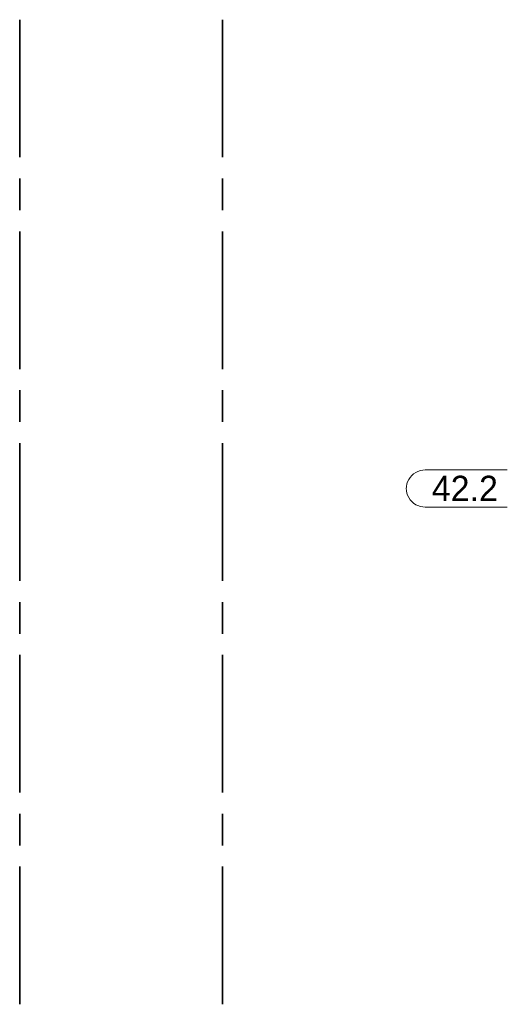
# Model space of a CAD drawing. Header units: millimetres. Extents: x 0 to 138, y 0 to 47.
# Tile 87 of 165: x 19.71 to 21.5, y 25.68 to 29.34. Entities that reach past the tile are written whole.
import ezdxf

# ---------------------------------------------------------------- set-up
doc = ezdxf.new("R2010")
doc.units = ezdxf.units.MM
doc.layers.add('PDF_Geomertry', color=7, linetype='Continuous')
doc.layers.add('PDF_Text', color=7, linetype='Continuous')
doc.styles.add('PDF Arial', font='txt')

msp = doc.modelspace()

# ---------------------------------------------------------------- linework, layer by layer
at = {"layer": 'PDF_Geomertry', "lineweight": 35}
for points in [[(19.7076, 29.3374), (19.7076, 28.8257)], [(20.4618, 28.8257), (20.4618, 29.3374)], [(19.7076, 28.7471), (19.7076, 28.629)], [(20.4618, 28.629), (20.4618, 28.7471)], [(19.7076, 28.5499), (19.7076, 28.0382)], [(20.4618, 28.0382), (20.4618, 28.5499)], [(19.7076, 27.9596), (19.7076, 27.8415)], [(20.4618, 27.8415), (20.4618, 27.9596)], [(19.7076, 27.7624), (19.7076, 27.2507)], [(20.4618, 27.2507), (20.4618, 27.7624)], [(19.7076, 27.1721), (19.7076, 27.054)], [(20.4618, 27.054), (20.4618, 27.1721)], [(19.7076, 26.9757), (19.7076, 26.4638)], [(20.4618, 26.4638), (20.4618, 26.9757)], [(19.7076, 26.3846), (19.7076, 26.2665)], [(20.4618, 26.2665), (20.4618, 26.3846)], [(19.7076, 26.1882), (19.7076, 25.6763)], [(20.4618, 25.6763), (20.4618, 26.1882)]]:
    msp.add_lwpolyline(points, dxfattribs=at)
at = {"layer": 'PDF_Geomertry', "lineweight": 15}
msp.add_lwpolyline([(21.5196, 27.5249), (21.2146, 27.5249), (21.2057, 27.5257), (21.1965, 27.5271), (21.1876, 27.5304), (21.1793, 27.534), (21.1715, 27.5396), (21.1646, 27.5457), (21.159, 27.5526), (21.1535, 27.5604), (21.1493, 27.5688), (21.1465, 27.5771), (21.1446, 27.586), (21.1438, 27.5957), (21.1438, 27.5924), (21.1446, 27.6013), (21.1465, 27.611), (21.1493, 27.6193), (21.1535, 27.6276), (21.159, 27.6354), (21.1646, 27.6424), (21.1715, 27.6485), (21.1793, 27.6535), (21.1876, 27.6576), (21.1965, 27.661), (21.2057, 27.6624), (21.2146, 27.6632), (21.5196, 27.6632)], dxfattribs=at)

# ---------------------------------------------------------------- texts
at = {"layer": 'PDF_Text', "insert": (21.239, 27.5471), "char_height": 0.09445, "attachment_point": 7, "style": 'PDF Arial'}
msp.add_mtext('42.2', dxfattribs=at)

doc.saveas('drawing.dxf')
